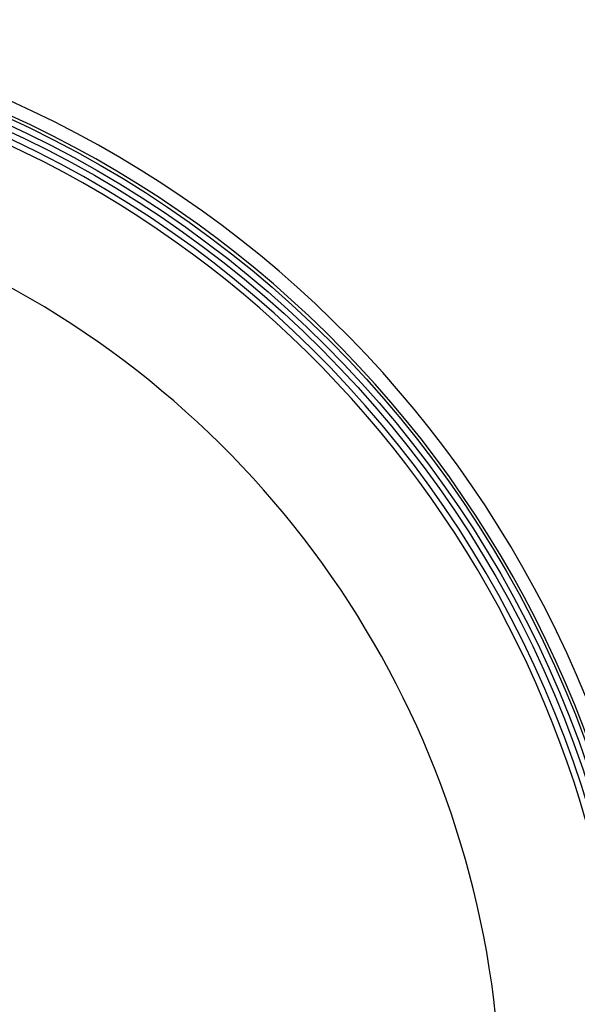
# Model space of a CAD drawing. Header units: millimetres. Extents: x 0 to 297, y 0 to 210.
# Tile 23 of 24: x 265 to 273, y 165 to 180. Entities that reach past the tile are written whole.
import ezdxf

# ---------------------------------------------------------------- set-up
doc = ezdxf.new("R2010")
doc.units = ezdxf.units.MM
doc.header["$LTSCALE"] = 16.335
doc.layers.get('0').update_dxf_attribs({"linetype": 'CONTINUOUS'})
doc.layers.add('08_SURFACES', color=7, linetype='CONTINUOUS')
doc.layers.add('AXES_REF', color=7, linetype='CONTINUOUS')

msp = doc.modelspace()

# ---------------------------------------------------------------- linework, layer by layer
at = {"color": 7, "linetype": 'Continuous'}
for radius in [16.54, 16.363]:
    msp.add_circle((257.795, 163.748), radius, dxfattribs=at)
at = {"color": 9, "linetype": 'Continuous'}
msp.add_circle((257.795, 163.748), 16.446, dxfattribs=at)
at = {"color": 7, "linetype": 'Continuous'}
msp.add_arc((257.795, 163.748), 16.264, 262.157, 262.0955, dxfattribs=at)
at = {"color": 9, "linetype": 'Continuous'}
msp.add_arc((257.795, 163.748), 16.178, 278.866, 66.4127, dxfattribs=at)
at = {"layer": '08_SURFACES', "color": 9, "linetype": 'Continuous'}
msp.add_arc((257.795, 163.748), 14.273, 0.2839, 61.7481, dxfattribs=at)
at = {"layer": 'AXES_REF', "color": 7, "linetype": 'Continuous'}
msp.add_arc((257.795, 163.748), 16.788, 108.9261, 71.0739, dxfattribs=at)
at = {"layer": 'AXES_REF', "color": 9, "linetype": 'Continuous'}
msp.add_arc((257.795, 163.748), 16.588, 109.1627, 70.8373, dxfattribs=at)

doc.saveas('drawing.dxf')
